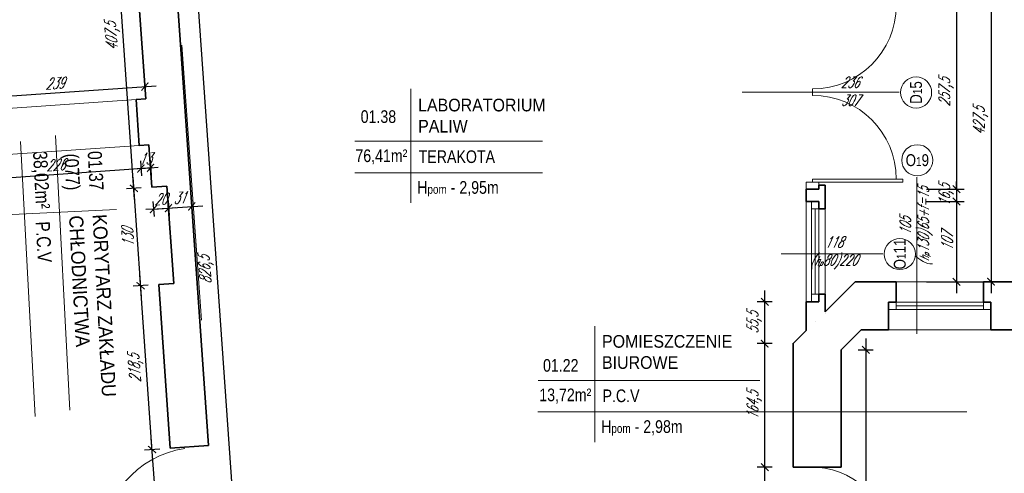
# Model space of a CAD drawing. Header units: millimetres. Extents: x 402 to 79005, y -7782 to 89952.
# Tile 205 of 256: x 22823 to 24132, y 37039 to 37643. Entities that reach past the tile are written whole.
import ezdxf

# ---------------------------------------------------------------- set-up
doc = ezdxf.new("R2010")
doc.units = ezdxf.units.MM
doc.header["$LTSCALE"] = 10
doc.linetypes.add('DASHED', pattern=[19.05, 12.7, -6.35])
doc.layers.get('0').update_dxf_attribs({"lineweight": 0})
doc.layers.get('Defpoints').update_dxf_attribs({"color": 253})
for name, color, linetype, lineweight in [('01 parter - ściany', 253, 'Continuous', 35), ('03-01_okna', 253, 'Continuous', 15), ('03_drzwi', 253, 'Continuous', 15), ('04-1_widok', 253, 'Continuous', 5), ('04-2_nad', 253, 'DASHED', 5), ('05-01_wymiary', 253, 'Continuous', 5), ('05-03_opis', 253, 'Continuous', 5)]:
    doc.layers.add(name, color=color, linetype=linetype, lineweight=lineweight)
doc.styles.add('ariel', font='ARIAL.TTF', dxfattribs={"width": 0.8})
doc.styles.add('ariel_wym', font='simplex.shx', dxfattribs={"width": 0.65, "oblique": 25})
doc.dimstyles.new('ariel 50', dxfattribs={"dimtxt": 15, "dimasz": 10, "dimexe": 10, "dimexo": 0, "dimgap": 5, "dimtad": 1, "dimdec": 1, "dimrnd": 0.5, "dimtxsty": 'ariel_wym', "dimblk": 'ARCHTICK', "dimcen": 2.5, "dimdle": 15, "dimazin": 0, "dimtfac": 1, "dimtdec": 1, "dimtix": 1, "dimtmove": 0, "dimatfit": 3, "dimldrblk": 'DOT', "dimfxl": 0, "dimarcsym": 0})
doc.dimstyles.new('ariel 50 wnętrze', dxfattribs={"dimtxt": 15, "dimasz": 10, "dimexe": 10, "dimexo": 0, "dimgap": 5, "dimtad": 1, "dimdec": 1, "dimrnd": 0.5, "dimtxsty": 'ariel_wym', "dimblk": 'ARCHTICK', "dimcen": 2.5, "dimdle": 15, "dimazin": 0, "dimtfac": 1, "dimtdec": 1, "dimtix": 1, "dimtmove": 0, "dimatfit": 3, "dimldrblk": 'DOT', "dimfxl": 0, "dimarcsym": 0})

# ---------------------------------------------------------------- blocks, each defined once
blk = doc.blocks.new('_ArchTick')
at = {"color": 0, "linetype": 'ByBlock', "const_width": 0.15}
blk.add_lwpolyline([(-0.5, -0.5), (0.5, 0.5)], dxfattribs=at)
blk = doc.blocks.new('*D173')
at = {"layer": '05-01_wymiary', "color": 0, "lineweight": -2}
for p, q in [((24338.4, 37710.5), (24099.2, 37710.5)), ((24114.2, 37670.5), (24114.2, 37720.5)), ((24323.4, 37670.5), (24323.4, 37720.5))]:
    blk.add_line(p, q, dxfattribs=at)
at = {"layer": 'Defpoints', "color": 0}
for p in [(24114.2, 37710.5), (24114.2, 37230), (24323.4, 37230)]:
    blk.add_point(p, dxfattribs=at)
at = {"layer": '05-01_wymiary', "color": 0, "lineweight": -2, "xscale": 10, "yscale": 10, "zscale": 10, "rotation": 180}
blk.add_blockref('_ArchTick', (24114.2, 37710.5), dxfattribs=at)
at = {"layer": '05-01_wymiary', "color": 0, "lineweight": -2, "xscale": 10, "yscale": 10, "zscale": 10}
blk.add_blockref('_ArchTick', (24323.4, 37710.5), dxfattribs=at)
at = {"layer": '05-01_wymiary', "color": 0, "insert": (24218.8, 37723), "char_height": 15, "attachment_point": 5, "style": 'ariel_wym'}
blk.add_mtext('209', dxfattribs=at)
blk = doc.blocks.new('_Dot')
at = {"color": 0, "linetype": 'ByBlock', "lineweight": -2}
blk.add_line((-0.5, 0), (-1, 0), dxfattribs=at)
at = {"color": 0, "linetype": 'ByBlock', "const_width": 0.5}
blk.add_lwpolyline([(-0.25, 0, 1), (0.25, 0, 1)], format="xyb", close=True, dxfattribs=at)
blk = doc.blocks.new('*D174')
at = {"layer": '05-01_wymiary', "color": 0, "lineweight": -2}
for p, q in [((24129.2, 37710.5), (23963.2, 37710.5)), ((23978.2, 37670.5), (23978.2, 37720.5)), ((24114.2, 37670.5), (24114.2, 37720.5))]:
    blk.add_line(p, q, dxfattribs=at)
at = {"layer": 'Defpoints', "color": 0}
for p in [(23978.2, 37710.5), (23978.2, 37230), (24114.2, 37230)]:
    blk.add_point(p, dxfattribs=at)
at = {"layer": '05-01_wymiary', "color": 0, "lineweight": -2, "xscale": 10, "yscale": 10, "zscale": 10, "rotation": 180}
blk.add_blockref('_ArchTick', (23978.2, 37710.5), dxfattribs=at)
at = {"layer": '05-01_wymiary', "color": 0, "lineweight": -2, "xscale": 10, "yscale": 10, "zscale": 10}
blk.add_blockref('_ArchTick', (24114.2, 37710.5), dxfattribs=at)
at = {"layer": '05-01_wymiary', "color": 0, "insert": (24046.2, 37723), "char_height": 15, "attachment_point": 5, "style": 'ariel_wym'}
blk.add_mtext('136', dxfattribs=at)
blk = doc.blocks.new('*D175')
at = {"layer": '05-01_wymiary', "color": 0, "lineweight": -2}
for p, q in [((23993.2, 37710.5), (23878.7, 37710.5)), ((23893.7, 37670.5), (23893.7, 37720.5)), ((23978.2, 37670.5), (23978.2, 37720.5))]:
    blk.add_line(p, q, dxfattribs=at)
at = {"layer": 'Defpoints', "color": 0}
for p in [(23893.7, 37710.5), (23893.7, 37254.1), (23978.2, 37230)]:
    blk.add_point(p, dxfattribs=at)
at = {"layer": '05-01_wymiary', "color": 0, "lineweight": -2, "xscale": 10, "yscale": 10, "zscale": 10, "rotation": 180}
blk.add_blockref('_ArchTick', (23893.7, 37710.5), dxfattribs=at)
at = {"layer": '05-01_wymiary', "color": 0, "lineweight": -2, "xscale": 10, "yscale": 10, "zscale": 10}
blk.add_blockref('_ArchTick', (23978.2, 37710.5), dxfattribs=at)
at = {"layer": '05-01_wymiary', "color": 0, "insert": (23935.9, 37724.4), "char_height": 15, "attachment_point": 5, "style": 'ariel_wym'}
blk.add_mtext('84,5', dxfattribs=at)
blk = doc.blocks.new('*D185')
at = {"layer": '05-01_wymiary', "color": 0, "lineweight": -2}
for p, q in [((23893.7, 37720.5), (23893.7, 37770.5)), ((24194.2, 37720.5), (24194.2, 37770.5)), ((24209.2, 37760.5), (23878.7, 37760.5))]:
    blk.add_line(p, q, dxfattribs=at)
at = {"layer": 'Defpoints', "color": 0}
for p in [(23893.7, 37760.5), (23893.7, 37254.1), (24194.2, 37230)]:
    blk.add_point(p, dxfattribs=at)
at = {"layer": '05-01_wymiary', "color": 0, "lineweight": -2, "xscale": 10, "yscale": 10, "zscale": 10, "rotation": 180}
blk.add_blockref('_ArchTick', (23893.7, 37760.5), dxfattribs=at)
at = {"layer": '05-01_wymiary', "color": 0, "lineweight": -2, "xscale": 10, "yscale": 10, "zscale": 10}
blk.add_blockref('_ArchTick', (24194.2, 37760.5), dxfattribs=at)
at = {"layer": '05-01_wymiary', "color": 0, "insert": (24043.9, 37774.4), "char_height": 15, "attachment_point": 5, "style": 'ariel_wym'}
blk.add_mtext('300,5', dxfattribs=at)
blk = doc.blocks.new('*D186')
at = {"layer": '05-01_wymiary', "color": 0, "lineweight": -2}
for p, q in [((23893.7, 37770.5), (23893.7, 37820.5)), ((25992.7, 37770.5), (25992.7, 37820.5)), ((26007.7, 37810.5), (23878.7, 37810.5))]:
    blk.add_line(p, q, dxfattribs=at)
at = {"layer": 'Defpoints', "color": 0, "lineweight": 0}
for p in [(23893.7, 37810.5), (23893.7, 37254.1), (25992.7, 37219.1)]:
    blk.add_point(p, dxfattribs=at)
at = {"layer": '05-01_wymiary', "color": 0, "lineweight": -2, "xscale": 10, "yscale": 10, "zscale": 10, "rotation": 180}
blk.add_blockref('_ArchTick', (23893.7, 37810.5), dxfattribs=at)
at = {"layer": '05-01_wymiary', "color": 0, "lineweight": -2, "xscale": 10, "yscale": 10, "zscale": 10}
blk.add_blockref('_ArchTick', (25992.7, 37810.5), dxfattribs=at)
at = {"layer": '05-01_wymiary', "color": 0, "insert": (24943.2, 37823), "char_height": 15, "attachment_point": 5, "style": 'ariel_wym'}
blk.add_mtext('2099', dxfattribs=at)
blk = doc.blocks.new('*U5')
for p, q in [((0, -0.025), (0, 0.025)), ((0, -0.675), (0, -0.7))]:
    blk.add_line(p, q)
for points in [[(0, 0.7), (0, 0.675), (-0.7, 0.675), (-0.7, 0.7), (-0.05, 0.7), (0.05, 0.7), (0.05, 0.75), (-0.05, 0.75), (-0.05, 0.7)], [(0, -0.7), (0, -0.675), (-0.7, -0.675), (-0.7, -0.7), (-0.05, -0.7), (0.05, -0.7), (0.05, -0.75), (-0.05, -0.75), (-0.05, -0.7)]]:
    blk.add_lwpolyline(points)
for centre, start, end in [((0, 0.675), 180, 270), ((0, -0.675), 90, 180)]:
    blk.add_arc(centre, 0.65, start, end)
blk = doc.blocks.new('*D195')
at = {"layer": '05-01_wymiary', "color": 0, "lineweight": -2}
for p, q in [((24068.5, 37689.9), (24068.5, 37402.4)), ((24028.5, 37674.9), (24078.5, 37674.9)), ((24028.5, 37417.4), (24078.5, 37417.4))]:
    blk.add_line(p, q, dxfattribs=at)
at = {"layer": 'Defpoints', "color": 0}
for p in [(23868.7, 37674.9), (23868.7, 37417.4), (24068.5, 37417.4)]:
    blk.add_point(p, dxfattribs=at)
at = {"layer": '05-01_wymiary', "color": 0, "lineweight": -2, "xscale": 10, "yscale": 10, "zscale": 10}
for p, rotation in [((24068.5, 37674.9), 90), ((24068.5, 37417.4), 270)]:
    blk.add_blockref('_ArchTick', p, dxfattribs=dict(at, rotation=rotation))
at = {"layer": '05-01_wymiary', "color": 0, "insert": (24054.6, 37546.1), "char_height": 15, "attachment_point": 5, "rotation": 90, "style": 'ariel_wym'}
blk.add_mtext('257,5', dxfattribs=at)
blk = doc.blocks.new('*D196')
at = {"layer": '05-01_wymiary', "color": 0, "lineweight": -2}
for p, q in [((24068.5, 37417.4), (24068.5, 37427.4)), ((24028.5, 37417.4), (24078.5, 37417.4)), ((24068.5, 37417.4), (24068.5, 37400.9)), ((24028.5, 37400.9), (24078.5, 37400.9)), ((24068.5, 37400.9), (24068.5, 37390.9))]:
    blk.add_line(p, q, dxfattribs=at)
at = {"layer": 'Defpoints', "color": 0}
for p in [(23868.7, 37417.4), (23868.7, 37400.9), (24068.5, 37400.9)]:
    blk.add_point(p, dxfattribs=at)
at = {"layer": '05-01_wymiary', "color": 0, "lineweight": -2, "xscale": 10, "yscale": 10, "zscale": 10}
for p, rotation in [((24068.5, 37417.4), 270), ((24068.5, 37400.9), 90)]:
    blk.add_blockref('_ArchTick', p, dxfattribs=dict(at, rotation=rotation))
at = {"layer": '05-01_wymiary', "color": 0, "insert": (24054.6, 37409.2), "char_height": 15, "attachment_point": 5, "rotation": 90, "style": 'ariel_wym'}
blk.add_mtext('16,5', dxfattribs=at)
blk = doc.blocks.new('*D197')
at = {"layer": '05-01_wymiary', "color": 0, "lineweight": -2}
for p, q in [((24068.5, 37415.9), (24068.5, 37279)), ((24028.5, 37400.9), (24078.5, 37400.9)), ((24028.5, 37294), (24078.5, 37294))]:
    blk.add_line(p, q, dxfattribs=at)
at = {"layer": 'Defpoints', "color": 0}
for p in [(23868.7, 37400.9), (23933.6, 37294), (24068.5, 37294)]:
    blk.add_point(p, dxfattribs=at)
at = {"layer": '05-01_wymiary', "color": 0, "lineweight": -2, "xscale": 10, "yscale": 10, "zscale": 10}
for p, rotation in [((24068.5, 37400.9), 90), ((24068.5, 37294), 270)]:
    blk.add_blockref('_ArchTick', p, dxfattribs=dict(at, rotation=rotation))
at = {"layer": '05-01_wymiary', "color": 0, "insert": (24056, 37347.5), "char_height": 15, "attachment_point": 5, "rotation": 90, "style": 'ariel_wym'}
blk.add_mtext('107', dxfattribs=at)
blk = doc.blocks.new('*D201')
at = {"layer": '05-01_wymiary', "color": 0, "lineweight": -2}
for p, q in [((24114.4, 37736.3), (24114.4, 37279)), ((24074.4, 37721.3), (24124.4, 37721.3)), ((24074.4, 37294), (24124.4, 37294))]:
    blk.add_line(p, q, dxfattribs=at)
at = {"layer": 'Defpoints', "color": 0}
for p in [(23868.7, 37721.3), (23933.6, 37294), (24114.4, 37294)]:
    blk.add_point(p, dxfattribs=at)
at = {"layer": '05-01_wymiary', "color": 0, "lineweight": -2, "xscale": 10, "yscale": 10, "zscale": 10}
for p, rotation in [((24114.4, 37721.3), 90), ((24114.4, 37294), 270)]:
    blk.add_blockref('_ArchTick', p, dxfattribs=dict(at, rotation=rotation))
at = {"layer": '05-01_wymiary', "color": 0, "insert": (24100.5, 37507.7), "char_height": 15, "attachment_point": 5, "rotation": 90, "style": 'ariel_wym'}
blk.add_mtext('427,5', dxfattribs=at)
blk = doc.blocks.new('*D827')
at = {"layer": '05-01_wymiary', "color": 0, "lineweight": -2}
for p, q in [((23813.5, 36925.1), (23813.5, 37062.3)), ((23823.5, 37047.3), (23803.5, 37047.3)), ((23823.5, 36940.1), (23803.5, 36940.1))]:
    blk.add_line(p, q, dxfattribs=at)
at = {"layer": 'Defpoints', "color": 0}
for p in [(23813.5, 37047.3), (23851.2, 37047.3), (23851.2, 36940.1)]:
    blk.add_point(p, dxfattribs=at)
at = {"layer": '05-01_wymiary', "color": 0, "lineweight": -2, "xscale": 10, "yscale": 10, "zscale": 10}
for p, rotation in [((23813.5, 37047.3), 90), ((23813.5, 36940.1), 270)]:
    blk.add_blockref('_ArchTick', p, dxfattribs=dict(at, rotation=rotation))
at = {"layer": '05-01_wymiary', "color": 0, "insert": (23801, 36993.7), "char_height": 15, "attachment_point": 5, "rotation": 90, "style": 'ariel_wym'}
blk.add_mtext('107', dxfattribs=at)
blk = doc.blocks.new('*D828')
at = {"layer": '05-01_wymiary', "color": 0, "lineweight": -2}
for p, q in [((23813.5, 37032.3), (23813.5, 37226.7)), ((23823.5, 37211.7), (23803.5, 37211.7)), ((23823.5, 37047.3), (23803.5, 37047.3))]:
    blk.add_line(p, q, dxfattribs=at)
at = {"layer": 'Defpoints', "color": 0}
for p in [(23813.5, 37211.7), (23851.2, 37211.7), (23851.2, 37047.3)]:
    blk.add_point(p, dxfattribs=at)
at = {"layer": '05-01_wymiary', "color": 0, "lineweight": -2, "xscale": 10, "yscale": 10, "zscale": 10}
for p, rotation in [((23813.5, 37211.7), 90), ((23813.5, 37047.3), 270)]:
    blk.add_blockref('_ArchTick', p, dxfattribs=dict(at, rotation=rotation))
at = {"layer": '05-01_wymiary', "color": 0, "insert": (23799.6, 37129.5), "char_height": 15, "attachment_point": 5, "rotation": 90, "style": 'ariel_wym'}
blk.add_mtext('164,5', dxfattribs=at)
blk = doc.blocks.new('*D829')
at = {"layer": '05-01_wymiary', "color": 0, "lineweight": -2}
for p, q in [((23813.5, 37196.7), (23813.5, 37282.3)), ((23823.5, 37267.3), (23803.5, 37267.3)), ((23823.5, 37211.7), (23803.5, 37211.7))]:
    blk.add_line(p, q, dxfattribs=at)
at = {"layer": 'Defpoints', "color": 0}
for p in [(23813.5, 37267.3), (23868.7, 37267.3), (23851.2, 37211.7)]:
    blk.add_point(p, dxfattribs=at)
at = {"layer": '05-01_wymiary', "color": 0, "lineweight": -2, "xscale": 10, "yscale": 10, "zscale": 10}
for p, rotation in [((23813.5, 37267.3), 90), ((23813.5, 37211.7), 270)]:
    blk.add_blockref('_ArchTick', p, dxfattribs=dict(at, rotation=rotation))
at = {"layer": '05-01_wymiary', "color": 0, "insert": (23799.6, 37239.5), "char_height": 15, "attachment_point": 5, "rotation": 90, "style": 'ariel_wym'}
blk.add_mtext('55,5', dxfattribs=at)
blk = doc.blocks.new('*D830')
at = {"layer": '05-01_wymiary', "color": 0, "lineweight": -2}
for p, q in [((23947.9, 37218.5), (23947.9, 36722)), ((23937.9, 37203.5), (23957.9, 37203.5)), ((23937.9, 36737), (23957.9, 36737))]:
    blk.add_line(p, q, dxfattribs=at)
at = {"layer": 'Defpoints', "color": 0}
for p in [(23915.2, 37203.5), (23915.2, 36737), (23947.9, 36737)]:
    blk.add_point(p, dxfattribs=at)
at = {"layer": '05-01_wymiary', "color": 0, "lineweight": -2, "xscale": 10, "yscale": 10, "zscale": 10}
for p, rotation in [((23947.9, 37203.5), 90), ((23947.9, 36737), 270)]:
    blk.add_blockref('_ArchTick', p, dxfattribs=dict(at, rotation=rotation))
at = {"layer": '05-01_wymiary', "color": 0, "insert": (23934, 36970.3), "char_height": 15, "attachment_point": 5, "rotation": 90, "style": 'ariel_wym'}
blk.add_mtext('466,5', dxfattribs=at)
blk = doc.blocks.new('*D489')
at = {"layer": '05-01_wymiary', "color": 0, "lineweight": -2}
for p, q in [((22735.9, 37536.2), (23004.2, 37555)), ((22989.3, 37553.9), (22988.6, 37563.9)), ((22751.6, 37527.3), (22750.2, 37547.2))]:
    blk.add_line(p, q, dxfattribs=at)
at = {"layer": 'Defpoints', "color": 0}
for p in [(22989.3, 37553.9), (22989.3, 37553.9), (22752, 37520.6)]:
    blk.add_point(p, dxfattribs=at)
at = {"layer": '05-01_wymiary', "color": 0, "lineweight": -2, "xscale": 10, "yscale": 10, "zscale": 10}
for p, rotation in [((22989.3, 37553.9), 3.999999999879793), ((22750.9, 37537.3), 183.9999999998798)]:
    blk.add_blockref('_ArchTick', p, dxfattribs=dict(at, rotation=rotation))
at = {"layer": '05-01_wymiary', "color": 0, "insert": (22869.2, 37558.1), "char_height": 15, "attachment_point": 5, "rotation": 4, "style": 'ariel_wym'}
blk.add_mtext('239', dxfattribs=at)
blk = doc.blocks.new('*D491')
at = {"layer": '05-01_wymiary', "color": 0, "lineweight": -2}
for p, q in [((23008.4, 36934.1), (22997.8, 37085.7)), ((23008.9, 37071.4), (22988.9, 37070)), ((23017.4, 36949.7), (22997.4, 36948.3))]:
    blk.add_line(p, q, dxfattribs=at)
at = {"layer": 'Defpoints', "color": 0}
for p in [(22998.9, 37070.7), (23022.9, 37072.4), (23031.5, 36950.7)]:
    blk.add_point(p, dxfattribs=at)
at = {"layer": '05-01_wymiary', "color": 0, "lineweight": -2, "xscale": 10, "yscale": 10, "zscale": 10}
for p, rotation in [((22998.9, 37070.7), 94.00000000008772), ((23007.4, 36949), 274.0000000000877)]:
    blk.add_blockref('_ArchTick', p, dxfattribs=dict(at, rotation=rotation))
at = {"layer": '05-01_wymiary', "color": 0, "insert": (22990.7, 37009), "char_height": 15, "attachment_point": 5, "rotation": 94, "style": 'ariel_wym'}
blk.add_mtext('122', dxfattribs=at)
blk = doc.blocks.new('*D492')
at = {"layer": '05-01_wymiary', "color": 0, "lineweight": -2}
for p, q in [((22999.9, 37055.8), (22982.6, 37303.7)), ((22993.6, 37289.4), (22973.7, 37288)), ((23008.9, 37071.4), (22988.9, 37070))]:
    blk.add_line(p, q, dxfattribs=at)
at = {"layer": 'Defpoints', "color": 0}
for p in [(23007.7, 37290.4), (22983.6, 37288.7), (23022.9, 37072.4)]:
    blk.add_point(p, dxfattribs=at)
at = {"layer": '05-01_wymiary', "color": 0, "lineweight": -2, "xscale": 10, "yscale": 10, "zscale": 10}
for p, rotation in [((22983.6, 37288.7), 94.00000000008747), ((22998.9, 37070.7), 274.0000000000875)]:
    blk.add_blockref('_ArchTick', p, dxfattribs=dict(at, rotation=rotation))
at = {"layer": '05-01_wymiary', "color": 0, "insert": (22977.4, 37178.7), "char_height": 15, "attachment_point": 5, "rotation": 94, "style": 'ariel_wym'}
blk.add_mtext('218,5', dxfattribs=at)
blk = doc.blocks.new('*D493')
at = {"layer": '05-01_wymiary', "color": 0, "lineweight": -2}
for p, q in [((22984.7, 37273.7), (22973.5, 37433.3)), ((22984.5, 37419.1), (22964.6, 37417.7)), ((22993.6, 37289.4), (22973.7, 37288))]:
    blk.add_line(p, q, dxfattribs=at)
at = {"layer": 'Defpoints', "color": 0}
for p in [(22974.6, 37418.4), (22998.6, 37420.1), (23007.7, 37290.4)]:
    blk.add_point(p, dxfattribs=at)
at = {"layer": '05-01_wymiary', "color": 0, "lineweight": -2, "xscale": 10, "yscale": 10, "zscale": 10}
for p, rotation in [((22974.6, 37418.4), 94.00000000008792), ((22983.6, 37288.7), 274.0000000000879)]:
    blk.add_blockref('_ArchTick', p, dxfattribs=dict(at, rotation=rotation))
at = {"layer": '05-01_wymiary', "color": 0, "insert": (22966.6, 37352.7), "char_height": 15, "attachment_point": 5, "rotation": 94, "style": 'ariel_wym'}
blk.add_mtext('130', dxfattribs=at)
blk = doc.blocks.new('*D494')
at = {"layer": '05-01_wymiary', "color": 0, "lineweight": -2}
for p, q in [((22975.6, 37403.4), (22945.1, 37839.9)), ((22956.1, 37825.6), (22936.2, 37824.2)), ((22984.5, 37419.1), (22964.6, 37417.7))]:
    blk.add_line(p, q, dxfattribs=at)
at = {"layer": 'Defpoints', "color": 0}
for p in [(22970.2, 37826.6), (22946.1, 37824.9), (22998.6, 37420.1)]:
    blk.add_point(p, dxfattribs=at)
at = {"layer": '05-01_wymiary', "color": 0, "lineweight": -2, "xscale": 10, "yscale": 10, "zscale": 10}
for p, rotation in [((22946.1, 37824.9), 94.00000000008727), ((22974.6, 37418.4), 274.0000000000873)]:
    blk.add_blockref('_ArchTick', p, dxfattribs=dict(at, rotation=rotation))
at = {"layer": '05-01_wymiary', "color": 0, "insert": (22946.5, 37620.7), "char_height": 15, "attachment_point": 5, "rotation": 94, "style": 'ariel_wym'}
blk.add_mtext('407,5', dxfattribs=at)
blk = doc.blocks.new('*D542')
at = {"layer": '05-01_wymiary', "color": 0, "lineweight": -2}
for p, q in [((22983.2, 37454.8), (22984.6, 37434.8)), ((22743.5, 37428), (22998.8, 37445.9)), ((22757.7, 37439), (22759.1, 37419.1))]:
    blk.add_line(p, q, dxfattribs=at)
at = {"layer": 'Defpoints', "color": 0}
for p in [(22981.7, 37475.6), (22756.3, 37459.8), (22983.9, 37444.8)]:
    blk.add_point(p, dxfattribs=at)
at = {"layer": '05-01_wymiary', "color": 0, "lineweight": -2, "xscale": 10, "yscale": 10, "zscale": 10}
for p, rotation in [((22983.9, 37444.8), 3.999999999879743), ((22758.4, 37429.1), 183.9999999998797)]:
    blk.add_blockref('_ArchTick', p, dxfattribs=dict(at, rotation=rotation))
at = {"layer": '05-01_wymiary', "color": 0, "insert": (22870.3, 37449.4), "char_height": 15, "attachment_point": 5, "rotation": 4, "style": 'ariel_wym'}
blk.add_mtext('226', dxfattribs=at)
blk = doc.blocks.new('*D543')
at = {"layer": '05-01_wymiary', "color": 0, "lineweight": -2}
for p, q in [((23000, 37400.7), (23001.4, 37380.8)), ((23020, 37402.1), (23021.4, 37382.2)), ((23000.7, 37390.7), (22990.7, 37390)), ((23000.7, 37390.7), (23020.7, 37392.1)), ((23020.7, 37392.1), (23030.6, 37392.8))]:
    blk.add_line(p, q, dxfattribs=at)
at = {"layer": 'Defpoints', "color": 0}
for p in [(23018.6, 37421.5), (22998.6, 37420.1), (23020.7, 37392.1)]:
    blk.add_point(p, dxfattribs=at)
at = {"layer": '05-01_wymiary', "color": 0, "lineweight": -2, "xscale": 10, "yscale": 10, "zscale": 10}
for p, rotation in [((23000.7, 37390.7), 3.999999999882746), ((23020.7, 37392.1), 183.9999999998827)]:
    blk.add_blockref('_ArchTick', p, dxfattribs=dict(at, rotation=rotation))
at = {"layer": '05-01_wymiary', "color": 0, "insert": (23009.8, 37403.9), "char_height": 15, "attachment_point": 5, "rotation": 4, "style": 'ariel_wym'}
blk.add_mtext('20', dxfattribs=at)
blk = doc.blocks.new('*D544')
at = {"layer": '05-01_wymiary', "color": 0, "lineweight": -2}
for p, q in [((23005.7, 37391.1), (23066.5, 37395.3)), ((23020, 37402.1), (23021.4, 37382.2)), ((23051.3, 37398.7), (23052.3, 37384.3))]:
    blk.add_line(p, q, dxfattribs=at)
at = {"layer": 'Defpoints', "color": 0}
for p in [(23018.6, 37421.5), (23051.3, 37398.7), (23051.6, 37394.3)]:
    blk.add_point(p, dxfattribs=at)
at = {"layer": '05-01_wymiary', "color": 0, "lineweight": -2, "xscale": 10, "yscale": 10, "zscale": 10}
for p, rotation in [((23020.7, 37392.1), 183.9999999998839), ((23051.6, 37394.3), 3.999999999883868)]:
    blk.add_blockref('_ArchTick', p, dxfattribs=dict(at, rotation=rotation))
at = {"layer": '05-01_wymiary', "color": 0, "insert": (23035.2, 37405.7), "char_height": 15, "attachment_point": 5, "rotation": 4, "style": 'ariel_wym'}
blk.add_mtext('31', dxfattribs=at)
blk = doc.blocks.new('*D550')
at = {"layer": '05-01_wymiary', "color": 0, "lineweight": -2}
for p, q in [((23114.8, 36883.7), (23055, 37738.2)), ((23046.1, 37722.6), (23066, 37723.9)), ((23103.7, 36898), (23123.7, 36899.4))]:
    blk.add_line(p, q, dxfattribs=at)
at = {"layer": 'Defpoints', "color": 0}
for p in [(23056.1, 37723.2), (23028.7, 37721.3), (23086.4, 36896.7)]:
    blk.add_point(p, dxfattribs=at)
at = {"layer": '05-01_wymiary', "color": 0, "lineweight": -2, "xscale": 10, "yscale": 10, "zscale": 10}
for p, rotation in [((23056.1, 37723.2), 94.00000000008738), ((23113.7, 36898.7), 274.0000000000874)]:
    blk.add_blockref('_ArchTick', p, dxfattribs=dict(at, rotation=rotation))
at = {"layer": '05-01_wymiary', "color": 0, "insert": (23071, 37310), "char_height": 15, "attachment_point": 5, "rotation": 94, "style": 'ariel_wym'}
blk.add_mtext('826,5', dxfattribs=at)
blk = doc.blocks.new('*D642')
at = {"layer": '05-01_wymiary', "color": 0, "lineweight": -2}
for p, q in [((22983.2, 37454.8), (22984.6, 37434.8)), ((22996.1, 37455.7), (22997.5, 37435.7)), ((22983.9, 37444.8), (22973.9, 37444.1)), ((22983.9, 37444.8), (22996.8, 37445.7)), ((22996.8, 37445.7), (23006.8, 37446.4))]:
    blk.add_line(p, q, dxfattribs=at)
at = {"layer": 'Defpoints', "color": 0}
for p in [(22981.7, 37475.6), (22994.7, 37476.5), (22996.8, 37445.7)]:
    blk.add_point(p, dxfattribs=at)
at = {"layer": '05-01_wymiary', "color": 0, "lineweight": -2, "xscale": 10, "yscale": 10, "zscale": 10}
for p, rotation in [((22983.9, 37444.8), 3.999999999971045), ((22996.8, 37445.7), 183.999999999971)]:
    blk.add_blockref('_ArchTick', p, dxfattribs=dict(at, rotation=rotation))
at = {"layer": '05-01_wymiary', "color": 0, "insert": (22989.5, 37457.7), "char_height": 15, "attachment_point": 5, "rotation": 4, "style": 'ariel_wym'}
blk.add_mtext('13', dxfattribs=at)

msp = doc.modelspace()

# ---------------------------------------------------------------- linework, layer by layer
at = {"layer": '01 parter - ściany'}
for p, q in [((22990.438, 37537.312), (22970.208, 37826.605)), ((23073.822, 37075.973), (23028.694, 37721.336)), ((22990.438, 37537.312), (22977.469, 37536.405)), ((22977.469, 37536.405), (22981.724, 37475.555)), ((22981.724, 37475.555), (22994.693, 37476.461)), ((22998.636, 37420.066), (22994.693, 37476.461)), ((22998.636, 37420.066), (23018.609, 37421.463)), ((23027.677, 37291.779), (23018.609, 37421.463)), ((23885.656, 37417.411), (23885.645, 37422.411)), ((23893.64, 37422.411), (23885.656, 37422.411)), ((23893.64, 37422.411), (23893.652, 37390.911)), ((23885.656, 37417.411), (23868.652, 37417.411)), ((23868.652, 37417.411), (23868.652, 37400.911)), ((23885.638, 37400.911), (23868.652, 37400.911)), ((23885.638, 37390.911), (23885.638, 37400.911)), ((23893.667, 37390.911), (23885.65, 37390.911)), ((23007.705, 37290.383), (23027.677, 37291.779)), ((23022.946, 37072.415), (23007.705, 37290.383)), ((23893.652, 37254.111), (23933.588, 37294.047)), ((23988.191, 37294.047), (23933.588, 37294.047)), ((23988.191, 37294.067), (23988.192, 37267.067)), ((24104.217, 37294.049), (24104.217, 37267.049)), ((24333.386, 37294.047), (24104.217, 37294.047)), ((23885.65, 37277.311), (23893.652, 37277.311)), ((23893.652, 37277.311), (23885.65, 37277.311)), ((23885.656, 37267.311), (23885.656, 37277.311)), ((23893.652, 37277.311), (23893.652, 37254.111)), ((23885.656, 37267.311), (23868.652, 37267.311)), ((23868.652, 37267.311), (23868.652, 37229.111)), ((23978.22, 37230.047), (23978.22, 37267.068)), ((23988.192, 37267.067), (23978.22, 37267.067)), ((24114.189, 37267.067), (24104.217, 37267.067)), ((24114.22, 37230.047), (24114.217, 37267.048)), ((24114.22, 37230.047), (24114.217, 37267.048)), ((23893.667, 37251.311), (23893.652, 37251.311)), ((23880.946, 37241.405), (23880.946, 37241.405)), ((23850.588, 37211.047), (23868.652, 37229.111)), ((23915.161, 37203.495), (23941.712, 37230.047)), ((23978.22, 37230.047), (23941.712, 37230.047)), ((24194.213, 37230.047), (24114.22, 37230.047)), ((23851.213, 37211.672), (23851.213, 37047.268)), ((23915.161, 37203.495), (23915.179, 37047.268)), ((23022.946, 37072.415), (23073.822, 37075.973)), ((23851.213, 37047.268), (23915.179, 37047.268))]:
    msp.add_line(p, q, dxfattribs=at)
at = {"layer": '03-01_okna', "linetype": 'Continuous', "lineweight": 0}
for p, q in [((23875.65, 37267.311), (23875.65, 37400.911)), ((23875.643, 37390.911), (23885.643, 37390.911)), ((23880.65, 37277.311), (23880.65, 37390.911)), ((23885.65, 37277.311), (23885.65, 37390.911)), ((23893.667, 37277.311), (23893.667, 37390.911)), ((23988.191, 37294.047), (24104.227, 37294.055)), ((23875.65, 37277.311), (23885.65, 37277.311)), ((23988.192, 37267.067), (23988.19, 37257.067)), ((24104.217, 37267.049), (23988.192, 37267.067)), ((24104.217, 37267.049), (24104.216, 37257.049)), ((24114.216, 37257.048), (23978.22, 37257.068)), ((24104.217, 37262.049), (23988.191, 37262.067))]:
    msp.add_line(p, q, dxfattribs=at)
at = {"layer": '03_drzwi'}
for centre, radius, start, end in [((23060.918, 36945.739), 127.772, 98.445278, 180.790425), ((23874.849, 36940.739), 106.855, 359.655662, 85.519898)]:
    msp.add_arc(centre, radius, start, end, dxfattribs=at)
at = {"layer": '04-1_widok'}
for p, q in [((23868.652, 37267.311), (23868.652, 37400.911)), ((23978.22, 37230.035), (24114.22, 37230.057))]:
    msp.add_line(p, q, dxfattribs=at)
at = {"layer": '04-2_nad', "ltscale": 2}
for p, q in [((22745.536, 37520.186), (22990.438, 37537.312)), ((22756.275, 37459.79), (22994.693, 37476.461))]:
    msp.add_line(p, q, dxfattribs=at)
at = {"layer": '05-03_opis'}
for p, q in [((23064.59, 37243.059), (23038.551, 37609.116)), ((23342.937, 37550.671), (23342.937, 37398.863)), ((22870.222, 37488.869), (22889.6, 37123.05)), ((22823.748, 37480.589), (22843.126, 37114.77)), ((23268.549, 37481.012), (23518.187, 37481.012)), ((23268.549, 37438.994), (23518.187, 37438.994)), ((22951.425, 37390.41), (22784.303, 37382.264)), ((23587.488, 37235.103), (23587.488, 37080.576)), ((23512.097, 37162.725), (23807.181, 37162.725)), ((23511.795, 37120.708), (24082.042, 37120.708))]:
    msp.add_line(p, q, dxfattribs=at)
at = {"layer": '05-03_opis', "lineweight": 0}
for p, q in [((23783.681, 37546.382), (23992.082, 37546.382)), ((24015.913, 37224.679), (24015.913, 37433.08)), ((23835.232, 37331.415), (23970.448, 37331.415))]:
    msp.add_line(p, q, dxfattribs=at)
for centre in [(24014.771, 37545.882), (24016.413, 37455.769), (23993.137, 37330.915)]:
    msp.add_circle(centre, 20.689, dxfattribs=at)

# ---------------------------------------------------------------- block references
at = {"layer": '03-01_okna', "linetype": 'Continuous', "lineweight": 0, "xscale": 171.3333333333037, "yscale": 171.3333333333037, "zscale": 171.3333333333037, "rotation": 180}
msp.add_blockref('*U5', (23877.074, 37546.382), dxfattribs=at)

# ---------------------------------------------------------------- texts
at = {"layer": '05-03_opis', "lineweight": 0, "attachment_point": 5}
for s, insert, char_height, width, style in [('236\\P307', (23926.929, 37547.462), 14.4, 62.66128, 'ariel_wym'), ('O{\\H0.7576x;1}9', (24016.413, 37455.769), 15.84, 75.19353, 'ariel'), ('118\\P({\\H0.8333x;h\\H0.6x;p}80)220', (23905.295, 37332.495), 14.4, 62.66128, 'ariel_wym')]:
    msp.add_mtext(s, dxfattribs=dict(at, insert=insert, char_height=char_height, width=width, style=style))
at = {"layer": '05-03_opis', "lineweight": 0, "attachment_point": 5, "rotation": 90}
for s, insert, char_height, width, style in [('D{\\H0.7576x;1}5', (24014.771, 37545.882), 15.84, 75.19353, 'ariel'), ('105\\P({\\H0.8333x;h\\H0.6x;p}130)65+f=15', (24014.833, 37367.928), 14.4, 62.66128, 'ariel_wym'), ('O{\\H0.7576x;1}11', (23993.137, 37330.915), 15.84, 75.19353, 'ariel')]:
    msp.add_mtext(s, dxfattribs=dict(at, insert=insert, char_height=char_height, width=width, style=style))
at = {"layer": '05-03_opis', "style": 'ariel'}
for s, insert, char_height, width, attachment_point in [('\\W0.9;{\\fArial|b0|i0|c238|p34;LABORATORIUM\\PPALIW}', (23352.569, 37515.165), 16.86485, 337.5404, 4), ('{\\fArial|b0|i0|c238|p34;01.38}', (23299.77, 37513.702), 16.86485, 78.4171, 5), ('{\\fArial|b0|i0|c238|p34;76,41m²}', (23303.728, 37460.201), 16.86485, 78.4171, 5), ('TERAKOTA', (23353.26, 37460.399), 16.8648, 232.4081, 4), ('{\\fArial|b0|i0|c238|p34; H\\H0.7x;pom\\H1.429x; - 2,95m}', (23346.152, 37417.788), 16.86485, 232.4081, 4), ('\\W0.9;{\\fArial|b0|i0|c238|p34;POMIESZCZENIE \\PBIUROWE}', (23597.12, 37200.496), 16.86485, 337.5404, 4), ('{\\fArial|b0|i0|c238|p34;01.22}', (23542.274, 37182.626), 16.86485, 78.4171, 5), ('{\\fArial|b0|i0|c238|p34;13,72m²}', (23548.28, 37141.914), 16.86485, 78.4171, 5), ('P.C.V', (23597.812, 37142.113), 16.8648, 232.4081, 4), ('{\\fArial|b0|i0|c238|p34; H\\H0.7x;pom\\H1.429x; - 2,98m}', (23590.703, 37099.501), 16.86485, 232.4081, 4)]:
    msp.add_mtext(s, dxfattribs=dict(at, insert=insert, char_height=char_height, width=width, attachment_point=attachment_point))
at = {"layer": '05-03_opis', "rotation": 273, "style": 'ariel'}
for s, insert, char_height, width, attachment_point in [('{\\fArial|b0|i0|c238|p34;38,02m²}', (22850.057, 37429.373), 18.73872, 87.1301, 5), ('{\\fArial|b0|i0|c238|p34;01.37\\P(077)}', (22905.421, 37440.938), 18.73872, 87.1301, 5), ('\\W0.9;{\\fArial|b0|i0|c238|p34;KORYTARZ ZAKŁADU \\PCHŁODNICTWA }', (22913.139, 37383.132), 18.73872, 375.0449, 4), ('P.C.V', (22853.188, 37374.425), 18.7387, 258.2312, 4)]:
    msp.add_mtext(s, dxfattribs=dict(at, insert=insert, char_height=char_height, width=width, attachment_point=attachment_point))

# ---------------------------------------------------------------- dimensions: what is measured, and where the dimension line sits
at = {"layer": '05-01_wymiary'}
for base, p1, p2, angle, dimstyle, picture, middle in [((22946.141, 37824.922), (22998.636, 37420.066), (22970.208, 37826.605), 94, 'ariel 50 wnętrze', '*D494', (22946.46, 37620.681)), ((24114.393, 37294.047), (23868.652, 37721.336), (23933.588, 37294.047), 90, 'ariel 50', '*D201', (24100.464, 37507.691)), ((24068.532, 37417.411), (23868.652, 37674.882), (23868.652, 37417.411), 90, 'ariel 50', '*D195', (24054.604, 37546.146)), ((22989.275, 37553.933), (22752.02, 37520.64), (22989.275, 37553.933), 4, 'ariel 50 wnętrze', '*D489', (22869.195, 37558.067)), ((22983.874, 37444.816), (22756.275, 37459.79), (22981.724, 37475.555), 4, 'ariel 50 wnętrze', '*D542', (22870.277, 37449.403)), ((22974.569, 37418.383), (23007.705, 37290.383), (22998.636, 37420.066), 94, 'ariel 50 wnętrze', '*D493', (22966.633, 37352.67)), ((23051.563, 37394.298), (23018.609, 37421.463), (23051.258, 37398.654), 4, 'ariel 50 wnętrze', '*D544', (23035.239, 37405.687)), ((24068.532, 37400.911), (23868.652, 37417.411), (23868.652, 37400.911), 90, 'ariel 50', '*D196', (24054.604, 37409.161)), ((24068.532, 37294.047), (23868.652, 37400.911), (23933.588, 37294.047), 90, 'ariel 50', '*D197', (24056.032, 37347.479)), ((22983.637, 37288.7), (23022.946, 37072.415), (23007.705, 37290.383), 94, 'ariel 50 wnętrze', '*D492', (22977.363, 37178.744)), ((23813.504, 37267.311), (23851.213, 37211.672), (23868.652, 37267.311), 90, 'ariel 50 wnętrze', '*D829', (23799.575, 37239.491)), ((23813.504, 37211.672), (23851.213, 37047.268), (23851.213, 37211.672), 90, 'ariel 50 wnętrze', '*D828', (23799.575, 37129.47)), ((22998.879, 37070.732), (23031.457, 36950.712), (23022.946, 37072.415), 94, 'ariel 50 wnętrze', '*D491', (22990.665, 37009.009)), ((23813.504, 37047.268), (23851.213, 36940.097), (23851.213, 37047.268), 90, 'ariel 50 wnętrze', '*D827', (23801.004, 36993.683))]:
    dim = msp.add_linear_dim(base=base, p1=p1, p2=p2, angle=angle, dimstyle=dimstyle, override={"dimtmove": 1}, dxfattribs=at)
    dim.commit()
    dim.dimension.update_dxf_attribs({"geometry": picture, "text_midpoint": middle})
dim = msp.add_linear_dim(base=(23893.652, 37810.511), p1=(25992.653, 37219.119), p2=(23893.652, 37254.111), dimstyle='ariel 50', dxfattribs=at)
dim.commit()
dim.dimension.update_dxf_attribs({"geometry": '*D186', "text_midpoint": (24943.152, 37823.011)})
for base, p1, p2, picture, middle in [((23893.652, 37760.511), (24194.213, 37230.047), (23893.652, 37254.111), '*D185', (24043.932, 37774.44)), ((23893.652, 37710.511), (23978.22, 37230.035), (23893.652, 37254.111), '*D175', (23935.936, 37724.44)), ((23978.22, 37710.511), (24114.22, 37230.047), (23978.22, 37230.035), '*D174', (24046.22, 37723.011)), ((24114.22, 37710.511), (24323.416, 37230.047), (24114.22, 37230.047), '*D173', (24218.818, 37723.011))]:
    dim = msp.add_linear_dim(base=base, p1=p1, p2=p2, dimstyle='ariel 50', override={"dimtmove": 1}, dxfattribs=at)
    dim.commit()
    dim.dimension.update_dxf_attribs({"geometry": picture, "text_midpoint": middle})
for base, p1, p2, angle, picture, middle in [((23056.061, 37723.249), (23086.355, 36896.742), (23028.694, 37721.336), 94, '*D550', (23070.997, 37309.981)), ((23020.66, 37392.137), (22998.636, 37420.066), (23018.609, 37421.463), 4, '*D543', (23009.801, 37403.908)), ((23947.93, 36737.047), (23915.161, 37203.495), (23915.161, 36737.047), 90, '*D830', (23934.002, 36970.271))]:
    dim = msp.add_linear_dim(base=base, p1=p1, p2=p2, angle=angle, dimstyle='ariel 50 wnętrze', dxfattribs=at)
    dim.commit()
    dim.dimension.update_dxf_attribs({"geometry": picture, "text_midpoint": middle})
dim = msp.add_aligned_dim(p1=(22981.724, 37475.555), p2=(22994.693, 37476.461), distance=-30.814, dimstyle='ariel 50 wnętrze', override={"dimtmove": 1}, dxfattribs=at)
dim.commit()
dim.dimension.update_dxf_attribs({"geometry": '*D642', "text_midpoint": (22989.486, 37457.739)})

doc.saveas('drawing.dxf')
